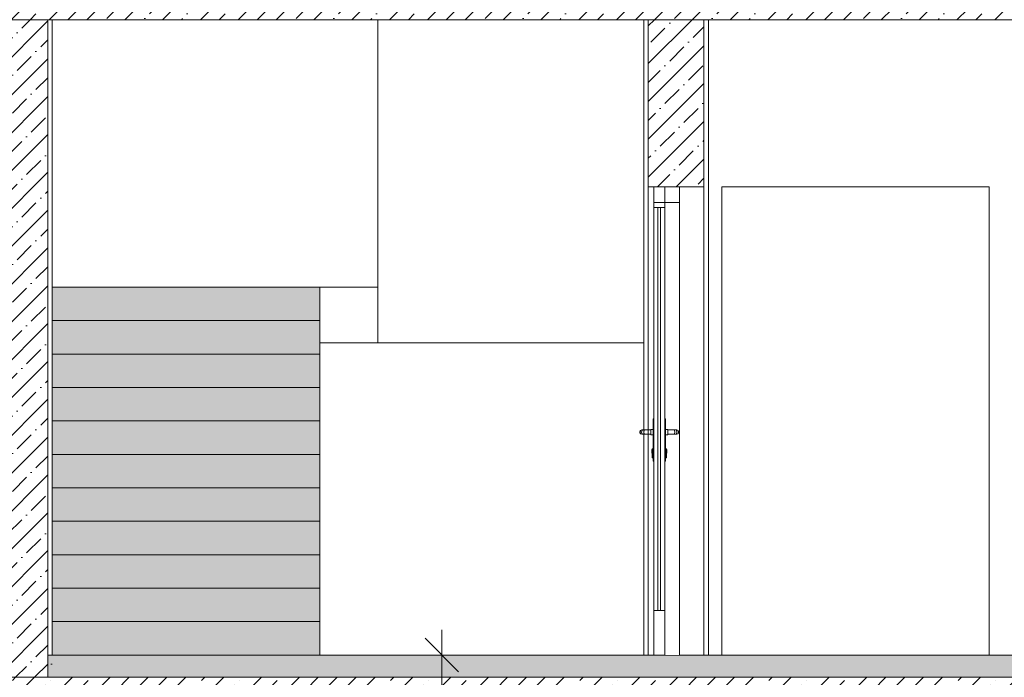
# Model space of a CAD drawing. Header units: millimetres. Extents: x -7244646 to -5701154, y 5723682 to 6071635.
# Tile 47 of 256: x -6383788 to -6379372, y 5746909 to 5749859. Entities that reach past the tile are written whole.
import ezdxf

# ---------------------------------------------------------------- set-up
doc = ezdxf.new("R2010")
doc.units = ezdxf.units.MM
doc.header["$MEASUREMENT"] = 0
doc.set_wipeout_variables(frame=1)
doc.linetypes.add('Wipeout_Contour', pattern=[1000, 0, -1000])
for name, color, linetype, lineweight in [('0_Ном._пера__1', 7, 'Continuous', 0), ('0_Ном._пера__18', 9, 'Continuous', 5), ('0_Ном._пера__21', 7, 'Continuous', 5), ('АР-Стены_внешние_.АР_Ном._пера__120', 7, 'Continuous', 0), ('АР-Стены_внешние_.АР_Ном._пера__19', 255, 'Continuous', 0), ('АР-Стены_внутренние_пилоны.АР_Ном._пера__1', 7, 'Continuous', 0), ('АР-Стены_внутренние_пилоны.АР_Ном._пера__120', 7, 'Continuous', 0), ('АР-Чертеж-Размеры.АР_Ном._пера__1', 7, 'Continuous', 0), ('АР-Чертеж-Размеры.АР_Ном._пера__120', 7, 'Continuous', 0), ('АР-Чертеж-Размеры.АР_Ном._пера__141', 7, 'Continuous', 5)]:
    doc.layers.add(name, color=color, linetype=linetype, lineweight=lineweight)
doc.layers.add('АР-Чертеж-Размеры.АР', color=7, linetype='Continuous')
doc.styles.add('РЎР“Р•РќР•Р\xa0Р\x98Р\xa0_РЎРўР\x98Р›Р¬_2', font='arial.ttf')
doc.dimstyles.new('СГЕНЕРИР_СТИЛЬ__8', dxfattribs={"dimtxt": 350, "dimasz": 142.5, "dimexe": 0.18, "dimexo": 0.0625, "dimgap": 0, "dimtad": 1, "dimlfac": 0.001, "dimzin": 0, "dimdsep": 46, "dimtxsty": 'РЎР“Р•РќР•Р\xa0Р\x98Р\xa0_РЎРўР\x98Р›Р¬_2', "dimblk": 'ARROWHEAD_6', "dimblk1": 'ARROWHEAD_6', "dimblk2": 'ARROWHEAD_6', "dimcen": 0.09, "dimse1": 1, "dimse2": 1, "dimclrd": 7, "dimclre": 7, "dimclrt": 7, "dimadec": 0, "dimazin": 0, "dimtfac": 1, "dimtdec": 4, "dimtmove": 0, "dimatfit": 3, "dimfxl": 1, "dimtolj": 1, "dimtzin": 0, "dimarcsym": 0})
pattern_1 = [(45, (-7387333.12, 5739809.18), (-84.852814, 84.852814), []), (45, (-7387375.54, 5739851.61), (-84.852814, 84.852814), [90, -30, 0, -30])]

# ---------------------------------------------------------------- blocks, each defined once
blk = doc.blocks.new('*D604', base_point=(-7387333.1, 5739809.2))
at = {"layer": 'АР-Чертеж-Размеры.АР_Ном._пера__1', "color": 7, "linetype": 'Continuous', "lineweight": 0, "transparency": 16777216}
for p, q in [((-6381894.9, 5747009.2), (-6381894.9, 5747121.7)), ((-6381754.2, 5747009.2), (-6382035.5, 5747009.2)), ((-6381894.9, 5742359.2), (-6381894.9, 5747009.2)), ((-6381754.2, 5742359.2), (-6382035.5, 5742359.2)), ((-6381894.9, 5742246.7), (-6381894.9, 5742359.2))]:
    blk.add_line(p, q, dxfattribs=at)
at = {"layer": 'АР-Чертеж-Размеры.АР_Ном._пера__141', "color": 7, "linetype": 'Continuous', "lineweight": 5, "transparency": 16777216}
for p, q in [((-6381819.9, 5746934.2), (-6381969.9, 5747084.2)), ((-6381969.9, 5742434.2), (-6381819.9, 5742284.2))]:
    blk.add_line(p, q, dxfattribs=at)
at = {"layer": 'АР-Чертеж-Размеры.АР_Ном._пера__120', "color": 7, "lineweight": 0, "transparency": 16777216, "insert": (-6381964.9, 5744217.1), "char_height": 350, "attachment_point": 7, "rotation": 90, "style": 'РЎР“Р•РќР•Р\xa0Р\x98Р\xa0_РЎРўР\x98Р›Р¬_2'}
blk.add_mtext('\\A1;{\\pql;\\fArial|b0|i0|c204|p0;\\W1.000000;4,65}', dxfattribs=at)
blk = doc.blocks.new('ARROWHEAD_6')
at = {"color": 0, "linetype": 'Continuous', "lineweight": 0}
for p, q in [((-0.5, -0.5), (0.5, 0.5)), ((0, 0), (-1, 0))]:
    blk.add_line(p, q, dxfattribs=at)

msp = doc.modelspace()

# ---------------------------------------------------------------- hatches: boundary and pattern name
at = {"layer": '0_Ном._пера__1', "linetype": 'Continuous', "lineweight": 0}
h = msp.add_hatch(dxfattribs=at)
h.set_pattern_fill('ЖЕЛЕЗОБЕТОН__PROJECT__0003', style=0, pattern_type=2)
h.set_pattern_definition(pattern_1)
h.paths.add_polyline_path([(-6385862.134, 5750059.18), (-6385862.134, 5749859.18), (-6378784.171, 5749859.18), (-6378784.171, 5750059.18)])
h = msp.add_hatch(dxfattribs=at)
h.set_pattern_fill('ЖЕЛЕЗОБЕТОН__PROJECT__0003', style=0, pattern_type=2)
h.set_pattern_definition(pattern_1)
h.paths.add_polyline_path([(-6383662.356, 5749859.18), (-6383912.356, 5749859.18), (-6383912.356, 5746909.18), (-6383662.356, 5746909.18)])
at = {"layer": '0_Ном._пера__1', "linetype": 'Continuous', "lineweight": 5}
h = msp.add_hatch(dxfattribs=at)
h.set_pattern_fill('ШТУКАТУРКА__ГИПС_01_0003', style=0, pattern_type=2)
h.set_pattern_definition([(45, (-7387333.12, 5740159.18), (-111.369318, 111.369318), [0, -105, 0, -157.5]), (110, (-7386983.12, 5740159.18), (148.001588, 53.868173), [0, -77, 0, -133])])
h.paths.add_polyline_path([(-6383662.356, 5749859.18), (-6383662.356, 5746924.18), (-6383642.356, 5746924.18), (-6383642.356, 5749859.18)])
at = {"layer": '0_Ном._пера__18', "linetype": 'Continuous', "lineweight": 5}
msp.add_hatch(color=9, dxfattribs=at).paths.add_polyline_path([(-6383662.356, 5746909.18), (-6379029.103, 5746909.18), (-6379029.103, 5747009.18), (-6383662.356, 5747009.18)])
at = {"layer": 'АР-Стены_внешние_.АР_Ном._пера__19', "linetype": 'Continuous', "lineweight": 0}
for points in [[(-6383642.371, 5748509.18), (-6382442.371, 5748509.18), (-6382442.371, 5748659.18), (-6383642.371, 5748659.18)], [(-6383642.371, 5748359.18), (-6382442.371, 5748359.18), (-6382442.371, 5748509.18), (-6383642.371, 5748509.18)], [(-6383642.371, 5748209.18), (-6382442.371, 5748209.18), (-6382442.371, 5748359.18), (-6383642.371, 5748359.18)], [(-6383642.371, 5748059.18), (-6382442.371, 5748059.18), (-6382442.371, 5748209.18), (-6383642.371, 5748209.18)], [(-6383642.371, 5747909.18), (-6382442.371, 5747909.18), (-6382442.371, 5748059.18), (-6383642.371, 5748059.18)], [(-6383642.371, 5747759.18), (-6382442.371, 5747759.18), (-6382442.371, 5747909.18), (-6383642.371, 5747909.18)], [(-6383642.371, 5747609.18), (-6382442.371, 5747609.18), (-6382442.371, 5747759.18), (-6383642.371, 5747759.18)], [(-6383642.371, 5747459.18), (-6382442.371, 5747459.18), (-6382442.371, 5747609.18), (-6383642.371, 5747609.18)], [(-6383642.371, 5747309.18), (-6382442.371, 5747309.18), (-6382442.371, 5747459.18), (-6383642.371, 5747459.18)], [(-6383642.371, 5747159.18), (-6382442.371, 5747159.18), (-6382442.371, 5747309.18), (-6383642.371, 5747309.18)], [(-6383642.371, 5747009.18), (-6382442.371, 5747009.18), (-6382442.371, 5747159.18), (-6383642.371, 5747159.18)]]:
    msp.add_hatch(color=255, dxfattribs=at).paths.add_polyline_path(points)
at = {"layer": 'АР-Стены_внутренние_пилоны.АР_Ном._пера__1', "linetype": 'Continuous', "lineweight": 0}
h = msp.add_hatch(dxfattribs=at)
h.set_pattern_fill('ЖЕЛЕЗОБЕТОН__PROJECT__0003', style=0, pattern_type=2)
h.set_pattern_definition(pattern_1)
h.paths.add_polyline_path([(-6380968.773, 5749859.18), (-6380718.773, 5749859.18), (-6380718.773, 5749109.18), (-6380968.773, 5749109.18)])
h = msp.add_hatch(dxfattribs=at)
h.set_pattern_fill('ЖЕЛЕЗОБЕТОН__PROJECT__0003', style=0, pattern_type=2)
h.set_pattern_definition(pattern_1)
h.paths.add_polyline_path([(-6385862.134, 5746909.18), (-6378784.171, 5746909.18), (-6378784.171, 5746709.18), (-6385862.134, 5746709.18)])

# ---------------------------------------------------------------- linework, layer by layer
at = {"layer": '0_Ном._пера__1', "color": 7, "linetype": 'Continuous', "lineweight": 0}
for p, q in [((-6383662.356, 5749859.18), (-6383662.356, 5746924.18)), ((-6383642.356, 5749859.18), (-6383642.356, 5747024.18)), ((-6380718.773, 5749109.18), (-6380718.773, 5747009.18)), ((-6380639.336, 5747009.18), (-6380639.336, 5749109.18)), ((-6380639.336, 5749109.18), (-6379439.336, 5749109.18)), ((-6379439.336, 5749109.18), (-6379439.336, 5747009.18)), ((-6383642.356, 5748659.18), (-6382442.373, 5748659.18)), ((-6382442.373, 5748659.18), (-6382182.372, 5748659.18)), ((-6380988.773, 5748409.18), (-6382442.373, 5748409.18)), ((-6380894.171, 5747209.18), (-6380944.171, 5747209.18))]:
    msp.add_line(p, q, dxfattribs=at)
at = {"layer": '0_Ном._пера__1', "color": 7, "linetype": 'Continuous', "lineweight": 0, "flags": 128}
msp.add_lwpolyline([(-6383662.356, 5746909.18), (-6379029.103, 5746909.18), (-6379029.103, 5747009.18), (-6383662.356, 5747009.18)], close=True, dxfattribs=at)
at = {"layer": '0_Ном._пера__21', "color": 7, "linetype": 'Continuous', "lineweight": 5, "flags": 128}
for points in [[(-6385862.134, 5750059.18), (-6385862.134, 5749859.18), (-6378784.171, 5749859.18), (-6378784.171, 5750059.18)], [(-6383662.356, 5749859.18), (-6383912.356, 5749859.18), (-6383912.356, 5746909.18), (-6383662.356, 5746909.18)]]:
    msp.add_lwpolyline(points, close=True, dxfattribs=at)
at = {"layer": 'АР-Стены_внешние_.АР_Ном._пера__120', "color": 7, "linetype": 'Continuous', "lineweight": 0, "flags": 128}
for points in [[(-6383642.371, 5748509.18), (-6382442.371, 5748509.18), (-6382442.371, 5748659.18), (-6383642.371, 5748659.18)], [(-6383642.371, 5748359.18), (-6382442.371, 5748359.18), (-6382442.371, 5748509.18), (-6383642.371, 5748509.18)], [(-6383642.371, 5748209.18), (-6382442.371, 5748209.18), (-6382442.371, 5748359.18), (-6383642.371, 5748359.18)], [(-6383642.371, 5748059.18), (-6382442.371, 5748059.18), (-6382442.371, 5748209.18), (-6383642.371, 5748209.18)], [(-6383642.371, 5747909.18), (-6382442.371, 5747909.18), (-6382442.371, 5748059.18), (-6383642.371, 5748059.18)], [(-6383642.371, 5747759.18), (-6382442.371, 5747759.18), (-6382442.371, 5747909.18), (-6383642.371, 5747909.18)], [(-6383642.371, 5747609.18), (-6382442.371, 5747609.18), (-6382442.371, 5747759.18), (-6383642.371, 5747759.18)], [(-6383642.371, 5747459.18), (-6382442.371, 5747459.18), (-6382442.371, 5747609.18), (-6383642.371, 5747609.18)], [(-6383642.371, 5747309.18), (-6382442.371, 5747309.18), (-6382442.371, 5747459.18), (-6383642.371, 5747459.18)], [(-6383642.371, 5747159.18), (-6382442.371, 5747159.18), (-6382442.371, 5747309.18), (-6383642.371, 5747309.18)], [(-6383642.371, 5747009.18), (-6382442.371, 5747009.18), (-6382442.371, 5747159.18), (-6383642.371, 5747159.18)]]:
    msp.add_lwpolyline(points, close=True, dxfattribs=at)
at = {"layer": 'АР-Стены_внутренние_пилоны.АР_Ном._пера__120', "color": 7, "linetype": 'Continuous', "lineweight": 0}
msp.add_line((-6380698.773, 5749859.18), (-6380698.773, 5747009.18), dxfattribs=at)
at = {"layer": 'АР-Стены_внутренние_пилоны.АР_Ном._пера__120', "color": 7, "linetype": 'Continuous', "lineweight": 5, "flags": 128}
for points in [[(-6380968.773, 5749859.18), (-6380718.773, 5749859.18), (-6380718.773, 5749109.18), (-6380968.773, 5749109.18)], [(-6385862.134, 5746909.18), (-6378784.171, 5746909.18), (-6378784.171, 5746709.18), (-6385862.134, 5746709.18)]]:
    msp.add_lwpolyline(points, close=True, dxfattribs=at)

# ---------------------------------------------------------------- dimensions: what is measured, and where the dimension line sits
at = {"layer": 'АР-Чертеж-Размеры.АР', "color": 7, "linetype": 'Continuous', "lineweight": 0}
dim = msp.add_linear_dim(base=(-6381894.859, 5747009.18), p1=(-6381890.438, 5742359.172), p2=(-6381483.464, 5747009.18), angle=90, dimstyle='СГЕНЕРИР_СТИЛЬ__8', dxfattribs=at)
dim.commit()
dim.dimension.update_dxf_attribs({"geometry": '*D604', "text_midpoint": (-6382139.859, 5744670.169), "dimtype": 160, "text_rotation": 90})

# ---------------------------------------------------------------- wipeouts: each hides what was drawn before it
at = {"color": 254, "linetype": 'Wipeout_Contour', "lineweight": 0, "ltscale": 34355664.23257761}
msp.add_wipeout([(-6382182.372, 5748471.989), (-6382182.372, 5748464.18), (-6380982.372, 5748464.18), (-6380982.372, 5748471.989)], dxfattribs=at)
at = {"color": 254, "linetype": 'Wipeout_Contour', "lineweight": 0, "ltscale": 34352449.65644865}
msp.add_wipeout([(-6380944.171, 5748069.18), (-6380947.171, 5748069.18), (-6380947.171, 5747879.18), (-6380944.171, 5747879.18)], dxfattribs=at)
at = {"color": 254, "linetype": 'Wipeout_Contour', "lineweight": 0, "ltscale": 34352681.53879905}
msp.add_wipeout([(-6380997.171, 5747999.18), (-6380995.648, 5747999.18), (-6381002.309, 5748002.109), (-6381004.242, 5748002.109)], dxfattribs=at)

# ---------------------------------------------------------------- next in the draw order: linework, layer by layer
at = {"layer": '0_Ном._пера__1', "color": 7, "linetype": 'Continuous', "lineweight": 0}
for p, q in [((-6382182.372, 5749859.18), (-6382182.372, 5748409.18)), ((-6380944.171, 5748069.18), (-6380947.171, 5748069.18))]:
    msp.add_line(p, q, dxfattribs=at)

# ---------------------------------------------------------------- next in the draw order: wipeouts: each hides what was drawn before it
at = {"color": 254, "linetype": 'Wipeout_Contour', "lineweight": 0, "ltscale": 231877788.093538}
msp.add_wipeout([(-6380894.171, 5749109.18), (-6380894.171, 5748069.18), (-6380891.171, 5748069.18), (-6380891.171, 5748022.18), (-6380881.171, 5748021.18), (-6380881.171, 5748019.18), (-6380841.171, 5748019.18), (-6380834.1, 5748016.251), (-6380831.171, 5748009.18), (-6380834.1, 5748002.109), (-6380841.171, 5747999.18), (-6380881.171, 5747999.18), (-6380881.171, 5747997.18), (-6380891.171, 5747996.18), (-6380891.171, 5747936.18), (-6380887.171, 5747934.18), (-6380887.171, 5747931.18), (-6380885.171, 5747930.18), (-6380885.171, 5747916.18), (-6380887.171, 5747915.18), (-6380887.171, 5747894.18), (-6380891.171, 5747892.18), (-6380891.171, 5747879.18), (-6380894.171, 5747879.18), (-6380894.171, 5747009.18), (-6380829.171, 5747009.18), (-6380829.171, 5749109.18)], dxfattribs=at)
at = {"color": 254, "linetype": 'Wipeout_Contour', "lineweight": 0, "ltscale": 34352709.34403794}
msp.add_wipeout([(-6381004.242, 5748002.109), (-6381002.309, 5748002.109), (-6381005.068, 5748009.18), (-6381007.171, 5748009.18)], dxfattribs=at)
at = {"color": 254, "linetype": 'Wipeout_Contour', "lineweight": 0, "ltscale": 34352285.43289518}
msp.add_wipeout([(-6380951.171, 5747904.18), (-6380947.171, 5747903.18), (-6380947.171, 5747914.18), (-6380951.171, 5747914.18)], dxfattribs=at)

# ---------------------------------------------------------------- next in the draw order: linework, layer by layer
at = {"layer": '0_Ном._пера__1', "color": 7, "linetype": 'Continuous', "lineweight": 0}
for p, q in [((-6380829.171, 5749109.18), (-6380944.171, 5749109.18)), ((-6380894.171, 5749109.18), (-6380894.171, 5749016.18)), ((-6380829.171, 5749039.18), (-6380829.171, 5749109.18)), ((-6380894.171, 5749016.18), (-6380944.171, 5749016.18))]:
    msp.add_line(p, q, dxfattribs=at)
at = {"layer": '0_Ном._пера__1', "color": 7, "linetype": 'Continuous', "lineweight": 0, "flags": 128}
msp.add_lwpolyline([(-6380829.171, 5749039.18), (-6380944.171, 5749039.18)], dxfattribs=at)

# ---------------------------------------------------------------- next in the draw order: wipeouts: each hides what was drawn before it
at = {"color": 254, "linetype": 'Wipeout_Contour', "lineweight": 0, "ltscale": 34352292.14128112}
msp.add_wipeout([(-6380894.171, 5748069.18), (-6380894.171, 5747879.18), (-6380891.171, 5747879.18), (-6380891.171, 5748069.18)], dxfattribs=at)
at = {"color": 254, "linetype": 'Wipeout_Contour', "lineweight": 0, "ltscale": 34352728.27450701}
msp.add_wipeout([(-6381007.171, 5748009.18), (-6381005.068, 5748009.18), (-6381002.309, 5748016.251), (-6381004.242, 5748016.251)], dxfattribs=at)
at = {"color": 254, "linetype": 'Wipeout_Contour', "lineweight": 0, "ltscale": 34352201.95842545}
msp.add_wipeout([(-6380841.171, 5747999.18), (-6380834.1, 5748002.109), (-6380836.033, 5748002.109), (-6380842.693, 5747999.18)], dxfattribs=at)
at = {"color": 254, "linetype": 'Wipeout_Contour', "lineweight": 0, "ltscale": 34352351.8431875}
msp.add_wipeout([(-6380951.171, 5747934.18), (-6380951.171, 5747931.501), (-6380947.171, 5747933.233), (-6380947.171, 5747936.18)], dxfattribs=at)
at = {"color": 254, "linetype": 'Wipeout_Contour', "lineweight": 0, "ltscale": 34352261.08205821}
msp.add_wipeout([(-6380951.171, 5747896.86), (-6380947.171, 5747895.128), (-6380947.171, 5747903.18), (-6380951.171, 5747904.18)], dxfattribs=at)

# ---------------------------------------------------------------- next in the draw order: linework, layer by layer
at = {"layer": '0_Ном._пера__1', "color": 7, "linetype": 'Continuous', "lineweight": 0}
msp.add_line((-6380894.171, 5748069.18), (-6380891.171, 5748069.18), dxfattribs=at)

# ---------------------------------------------------------------- next in the draw order: wipeouts: each hides what was drawn before it
at = {"color": 254, "linetype": 'Wipeout_Contour', "lineweight": 0, "ltscale": 34352727.24101017}
msp.add_wipeout([(-6381004.242, 5748016.251), (-6381002.309, 5748016.251), (-6380995.648, 5748019.18), (-6380997.171, 5748019.18)], dxfattribs=at)
at = {"color": 254, "linetype": 'Wipeout_Contour', "lineweight": 0, "ltscale": 34352200.9252613}
msp.add_wipeout([(-6380834.1, 5748002.109), (-6380831.171, 5748009.18), (-6380833.274, 5748009.18), (-6380836.033, 5748002.109)], dxfattribs=at)
at = {"color": 254, "linetype": 'Wipeout_Contour', "lineweight": 0, "ltscale": 34352337.77227303}
msp.add_wipeout([(-6380951.171, 5747924.18), (-6380947.171, 5747925.18), (-6380947.171, 5747933.233), (-6380951.171, 5747931.501)], dxfattribs=at)
at = {"color": 254, "linetype": 'Wipeout_Contour', "lineweight": 0, "ltscale": 34352247.01118577}
msp.add_wipeout([(-6380951.171, 5747896.86), (-6380951.171, 5747894.18), (-6380947.171, 5747892.18), (-6380947.171, 5747895.128)], dxfattribs=at)
at = {"color": 254, "linetype": 'Wipeout_Contour', "lineweight": 0, "ltscale": 34352107.11293137}
msp.add_wipeout([(-6380887.171, 5747904.18), (-6380887.171, 5747914.18), (-6380891.171, 5747914.18), (-6380891.171, 5747903.18)], dxfattribs=at)

# ---------------------------------------------------------------- next in the draw order: linework, layer by layer
at = {"layer": '0_Ном._пера__1', "color": 7, "linetype": 'Continuous', "lineweight": 0}
msp.add_line((-6380944.171, 5747879.18), (-6380947.171, 5747879.18), dxfattribs=at)

# ---------------------------------------------------------------- next in the draw order: wipeouts: each hides what was drawn before it
at = {"color": 254, "linetype": 'Wipeout_Contour', "lineweight": 0, "ltscale": 34352671.43813612}
msp.add_wipeout([(-6380995.648, 5747999.18), (-6380991.313, 5747999.18), (-6380996.411, 5748002.109), (-6381002.309, 5748002.109)], dxfattribs=at)
at = {"color": 254, "linetype": 'Wipeout_Contour', "lineweight": 0, "ltscale": 34352219.85600601}
msp.add_wipeout([(-6380831.171, 5748009.18), (-6380834.1, 5748016.251), (-6380836.033, 5748016.251), (-6380833.274, 5748009.18)], dxfattribs=at)
at = {"color": 254, "linetype": 'Wipeout_Contour', "lineweight": 0, "ltscale": 34352313.42139392}
msp.add_wipeout([(-6380951.171, 5747914.18), (-6380947.171, 5747914.18), (-6380947.171, 5747925.18), (-6380951.171, 5747924.18)], dxfattribs=at)
at = {"color": 254, "linetype": 'Wipeout_Contour', "lineweight": 0, "ltscale": 34352173.52356736}
msp.add_wipeout([(-6380891.171, 5747936.18), (-6380891.171, 5747933.233), (-6380887.171, 5747931.501), (-6380887.171, 5747934.18)], dxfattribs=at)
at = {"color": 254, "linetype": 'Wipeout_Contour', "lineweight": 0, "ltscale": 34352082.76196839}
msp.add_wipeout([(-6380887.171, 5747896.86), (-6380887.171, 5747904.18), (-6380891.171, 5747903.18), (-6380891.171, 5747895.128)], dxfattribs=at)

# ---------------------------------------------------------------- next in the draw order: wipeouts: each hides what was drawn before it
at = {"color": 254, "linetype": 'Wipeout_Contour', "lineweight": 0, "ltscale": 34352697.12957135}
msp.add_wipeout([(-6381002.309, 5748002.109), (-6380996.411, 5748002.109), (-6380998.523, 5748009.18), (-6381005.068, 5748009.18)], dxfattribs=at)
at = {"color": 254, "linetype": 'Wipeout_Contour', "lineweight": 0, "ltscale": 34352247.66127014}
msp.add_wipeout([(-6380834.1, 5748016.251), (-6380841.171, 5748019.18), (-6380842.693, 5748019.18), (-6380836.033, 5748016.251)], dxfattribs=at)
at = {"color": 254, "linetype": 'Wipeout_Contour', "lineweight": 0, "ltscale": 34352325.4223661}
msp.add_wipeout([(-6380953.171, 5747923.18), (-6380953.171, 5747918.231), (-6380951.171, 5747917.523), (-6380951.171, 5747923.18)], dxfattribs=at)
at = {"color": 254, "linetype": 'Wipeout_Contour', "lineweight": 0, "ltscale": 34352159.45258006}
msp.add_wipeout([(-6380887.171, 5747924.18), (-6380887.171, 5747931.501), (-6380891.171, 5747933.233), (-6380891.171, 5747925.18)], dxfattribs=at)
at = {"color": 254, "linetype": 'Wipeout_Contour', "lineweight": 0, "ltscale": 34352068.69102309}
msp.add_wipeout([(-6380887.171, 5747896.86), (-6380891.171, 5747895.128), (-6380891.171, 5747892.18), (-6380887.171, 5747894.18)], dxfattribs=at)

# ---------------------------------------------------------------- next in the draw order: linework, layer by layer
at = {"layer": '0_Ном._пера__1', "color": 7, "linetype": 'Continuous', "lineweight": 0}
msp.add_line((-6380894.171, 5747879.18), (-6380891.171, 5747879.18), dxfattribs=at)

# ---------------------------------------------------------------- next in the draw order: wipeouts: each hides what was drawn before it
at = {"color": 254, "linetype": 'Wipeout_Contour', "lineweight": 0, "ltscale": 34352716.06004684}
msp.add_wipeout([(-6381005.068, 5748009.18), (-6380998.523, 5748009.18), (-6380996.411, 5748016.251), (-6381002.309, 5748016.251)], dxfattribs=at)
at = {"color": 254, "linetype": 'Wipeout_Contour', "lineweight": 0, "ltscale": 34352212.05897743}
msp.add_wipeout([(-6380842.693, 5747999.18), (-6380836.033, 5748002.109), (-6380841.931, 5748002.109), (-6380847.029, 5747999.18)], dxfattribs=at)
at = {"color": 254, "linetype": 'Wipeout_Contour', "lineweight": 0, "ltscale": 34352315.36361639}
msp.add_wipeout([(-6380953.171, 5747916.18), (-6380951.171, 5747915.18), (-6380951.171, 5747917.523), (-6380953.171, 5747918.231)], dxfattribs=at)
at = {"color": 254, "linetype": 'Wipeout_Contour', "lineweight": 0, "ltscale": 34352135.10157494}
msp.add_wipeout([(-6380887.171, 5747914.18), (-6380887.171, 5747924.18), (-6380891.171, 5747925.18), (-6380891.171, 5747914.18)], dxfattribs=at)

# ---------------------------------------------------------------- next in the draw order: linework, layer by layer
at = {"layer": '0_Ном._пера__1', "color": 7, "linetype": 'Continuous', "lineweight": 0}
for p, q in [((-6380951.171, 5747896.86), (-6380951.171, 5747894.18)), ((-6380951.171, 5747894.18), (-6380947.171, 5747892.18))]:
    msp.add_line(p, q, dxfattribs=at)

# ---------------------------------------------------------------- next in the draw order: wipeouts: each hides what was drawn before it
at = {"color": 254, "linetype": 'Wipeout_Contour', "lineweight": 0, "ltscale": 34352717.14036039}
msp.add_wipeout([(-6381002.309, 5748016.251), (-6380996.411, 5748016.251), (-6380991.313, 5748019.18), (-6380995.648, 5748019.18)], dxfattribs=at)
at = {"color": 254, "linetype": 'Wipeout_Contour', "lineweight": 0, "ltscale": 34352213.13958717}
msp.add_wipeout([(-6380836.033, 5748002.109), (-6380833.274, 5748009.18), (-6380839.819, 5748009.18), (-6380841.931, 5748002.109)], dxfattribs=at)
at = {"color": 254, "linetype": 'Wipeout_Contour', "lineweight": 0, "ltscale": 34352349.51159745}
msp.add_wipeout([(-6380953.171, 5747928.13), (-6380951.171, 5747928.837), (-6380951.171, 5747931.18), (-6380953.171, 5747930.18)], dxfattribs=at)
at = {"color": 254, "linetype": 'Wipeout_Contour', "lineweight": 0, "ltscale": 34352129.27058317}
msp.add_wipeout([(-6380887.171, 5747923.18), (-6380887.171, 5747917.523), (-6380885.171, 5747918.231), (-6380885.171, 5747923.18)], dxfattribs=at)

# ---------------------------------------------------------------- next in the draw order: wipeouts: each hides what was drawn before it
at = {"color": 254, "linetype": 'Wipeout_Contour', "lineweight": 0, "ltscale": 34352652.49917847}
msp.add_wipeout([(-6380991.313, 5747999.18), (-6380984.825, 5747999.18), (-6380987.584, 5748002.109), (-6380996.411, 5748002.109)], dxfattribs=at)
at = {"color": 254, "linetype": 'Wipeout_Contour', "lineweight": 0, "ltscale": 34352232.07032546}
msp.add_wipeout([(-6380833.274, 5748009.18), (-6380836.033, 5748016.251), (-6380841.931, 5748016.251), (-6380839.819, 5748009.18)], dxfattribs=at)
at = {"color": 254, "linetype": 'Wipeout_Contour', "lineweight": 0, "ltscale": 34352339.45284089}
msp.add_wipeout([(-6380953.171, 5747928.13), (-6380953.171, 5747923.18), (-6380951.171, 5747923.18), (-6380951.171, 5747928.837)], dxfattribs=at)
at = {"color": 254, "linetype": 'Wipeout_Contour', "lineweight": 0, "ltscale": 34352119.21177612}
msp.add_wipeout([(-6380885.171, 5747916.18), (-6380885.171, 5747918.231), (-6380887.171, 5747917.523), (-6380887.171, 5747915.18)], dxfattribs=at)

# ---------------------------------------------------------------- next in the draw order: linework, layer by layer
at = {"layer": '0_Ном._пера__1', "color": 7, "linetype": 'Continuous', "lineweight": 0}
for p, q in [((-6380953.171, 5747930.18), (-6380951.171, 5747931.18)), ((-6380953.171, 5747930.18), (-6380953.171, 5747928.13)), ((-6380953.171, 5747928.13), (-6380953.171, 5747923.18)), ((-6380953.171, 5747923.18), (-6380953.171, 5747918.231)), ((-6380953.171, 5747918.231), (-6380953.171, 5747916.18)), ((-6380953.171, 5747916.18), (-6380951.171, 5747915.18)), ((-6380951.171, 5747934.18), (-6380947.171, 5747936.18)), ((-6380951.171, 5747934.18), (-6380951.171, 5747931.501)), ((-6380951.171, 5747931.501), (-6380951.171, 5747924.18)), ((-6380951.171, 5747924.18), (-6380951.171, 5747914.18)), ((-6380951.171, 5747914.18), (-6380951.171, 5747904.18)), ((-6380951.171, 5747904.18), (-6380951.171, 5747896.86)), ((-6380887.171, 5747894.18), (-6380891.171, 5747892.18)), ((-6380887.171, 5747896.86), (-6380887.171, 5747894.18))]:
    msp.add_line(p, q, dxfattribs=at)

# ---------------------------------------------------------------- next in the draw order: wipeouts: each hides what was drawn before it
at = {"color": 254, "linetype": 'Wipeout_Contour', "lineweight": 0, "ltscale": 34352674.05661745}
msp.add_wipeout([(-6380996.411, 5748002.109), (-6380987.584, 5748002.109), (-6380988.726, 5748009.18), (-6380998.523, 5748009.18)], dxfattribs=at)
at = {"color": 254, "linetype": 'Wipeout_Contour', "lineweight": 0, "ltscale": 34352257.76180899}
msp.add_wipeout([(-6380836.033, 5748016.251), (-6380842.693, 5748019.18), (-6380847.029, 5748019.18), (-6380841.931, 5748016.251)], dxfattribs=at)
at = {"color": 254, "linetype": 'Wipeout_Contour', "lineweight": 0, "ltscale": 34352153.35995183}
msp.add_wipeout([(-6380885.171, 5747928.13), (-6380885.171, 5747930.18), (-6380887.171, 5747931.18), (-6380887.171, 5747928.837)], dxfattribs=at)

# ---------------------------------------------------------------- next in the draw order: wipeouts: each hides what was drawn before it
at = {"color": 254, "linetype": 'Wipeout_Contour', "lineweight": 0, "ltscale": 34352692.98710502}
msp.add_wipeout([(-6380998.523, 5748009.18), (-6380988.726, 5748009.18), (-6380987.584, 5748016.251), (-6380996.411, 5748016.251)], dxfattribs=at)
at = {"color": 254, "linetype": 'Wipeout_Contour', "lineweight": 0, "ltscale": 34352230.99773915}
msp.add_wipeout([(-6380847.029, 5747999.18), (-6380841.931, 5748002.109), (-6380850.758, 5748002.109), (-6380853.517, 5747999.18)], dxfattribs=at)
at = {"color": 254, "linetype": 'Wipeout_Contour', "lineweight": 0, "ltscale": 34352143.30113792}
msp.add_wipeout([(-6380887.171, 5747923.18), (-6380885.171, 5747923.18), (-6380885.171, 5747928.13), (-6380887.171, 5747928.837)], dxfattribs=at)

# ---------------------------------------------------------------- next in the draw order: linework, layer by layer
at = {"layer": '0_Ном._пера__1', "color": 7, "linetype": 'Continuous', "lineweight": 0}
for p, q in [((-6380887.171, 5747934.18), (-6380891.171, 5747936.18)), ((-6380887.171, 5747934.18), (-6380887.171, 5747931.501)), ((-6380887.171, 5747931.501), (-6380887.171, 5747924.18)), ((-6380885.171, 5747930.18), (-6380887.171, 5747931.18)), ((-6380887.171, 5747924.18), (-6380887.171, 5747914.18)), ((-6380885.171, 5747916.18), (-6380887.171, 5747915.18)), ((-6380887.171, 5747914.18), (-6380887.171, 5747904.18)), ((-6380887.171, 5747904.18), (-6380887.171, 5747896.86)), ((-6380885.171, 5747930.18), (-6380885.171, 5747928.13)), ((-6380885.171, 5747928.13), (-6380885.171, 5747923.18)), ((-6380885.171, 5747923.18), (-6380885.171, 5747918.231)), ((-6380885.171, 5747918.231), (-6380885.171, 5747916.18))]:
    msp.add_line(p, q, dxfattribs=at)

# ---------------------------------------------------------------- next in the draw order: wipeouts: each hides what was drawn before it
at = {"color": 254, "linetype": 'Wipeout_Contour', "lineweight": 0, "ltscale": 34352698.20142728}
msp.add_wipeout([(-6380996.411, 5748016.251), (-6380987.584, 5748016.251), (-6380984.825, 5748019.18), (-6380991.313, 5748019.18)], dxfattribs=at)
at = {"color": 254, "linetype": 'Wipeout_Contour', "lineweight": 0, "ltscale": 34352236.21229267}
msp.add_wipeout([(-6380841.931, 5748002.109), (-6380839.819, 5748009.18), (-6380849.615, 5748009.18), (-6380850.758, 5748002.109)], dxfattribs=at)

# ---------------------------------------------------------------- next in the draw order: wipeouts: each hides what was drawn before it
at = {"color": 254, "linetype": 'Wipeout_Contour', "lineweight": 0, "ltscale": 34352628.21088766}
msp.add_wipeout([(-6380984.825, 5747999.18), (-6380977.171, 5747999.18), (-6380977.867, 5748002.109), (-6380987.584, 5748002.109)], dxfattribs=at)
at = {"color": 254, "linetype": 'Wipeout_Contour', "lineweight": 0, "ltscale": 34352255.14301889}
msp.add_wipeout([(-6380839.819, 5748009.18), (-6380841.931, 5748016.251), (-6380850.758, 5748016.251), (-6380849.615, 5748009.18)], dxfattribs=at)

# ---------------------------------------------------------------- next in the draw order: wipeouts: each hides what was drawn before it
at = {"color": 254, "linetype": 'Wipeout_Contour', "lineweight": 0, "ltscale": 34352645.138873}
msp.add_wipeout([(-6380987.584, 5748002.109), (-6380977.867, 5748002.109), (-6380978.156, 5748009.18), (-6380988.726, 5748009.18)], dxfattribs=at)
at = {"color": 254, "linetype": 'Wipeout_Contour', "lineweight": 0, "ltscale": 34352276.70054615}
msp.add_wipeout([(-6380841.931, 5748016.251), (-6380847.029, 5748019.18), (-6380853.517, 5748019.18), (-6380850.758, 5748016.251)], dxfattribs=at)

# ---------------------------------------------------------------- next in the draw order: wipeouts: each hides what was drawn before it
at = {"color": 254, "linetype": 'Wipeout_Contour', "lineweight": 0, "ltscale": 34352664.06937575}
msp.add_wipeout([(-6380988.726, 5748009.18), (-6380978.156, 5748009.18), (-6380977.867, 5748016.251), (-6380987.584, 5748016.251)], dxfattribs=at)
at = {"color": 254, "linetype": 'Wipeout_Contour', "lineweight": 0, "ltscale": 34352255.28582399}
msp.add_wipeout([(-6380860.474, 5748002.109), (-6380861.171, 5747999.18), (-6380853.517, 5747999.18), (-6380850.758, 5748002.109)], dxfattribs=at)

# ---------------------------------------------------------------- next in the draw order: wipeouts: each hides what was drawn before it
at = {"color": 254, "linetype": 'Wipeout_Contour', "lineweight": 0, "ltscale": 34352673.91316807}
msp.add_wipeout([(-6380987.584, 5748016.251), (-6380977.867, 5748016.251), (-6380977.171, 5748019.18), (-6380984.825, 5748019.18)], dxfattribs=at)
at = {"color": 254, "linetype": 'Wipeout_Contour', "lineweight": 0, "ltscale": 34352265.12974547}
msp.add_wipeout([(-6380860.474, 5748002.109), (-6380850.758, 5748002.109), (-6380849.615, 5748009.18), (-6380860.186, 5748009.18)], dxfattribs=at)

# ---------------------------------------------------------------- next in the draw order: linework, layer by layer
at = {"layer": '0_Ном._пера__1', "color": 7, "linetype": 'Continuous', "lineweight": 0}
for p, q in [((-6381007.171, 5748009.18), (-6381004.242, 5748016.251)), ((-6381004.242, 5748002.109), (-6381007.171, 5748009.18)), ((-6381005.068, 5748009.18), (-6381002.309, 5748016.251)), ((-6381002.309, 5748002.109), (-6381005.068, 5748009.18))]:
    msp.add_line(p, q, dxfattribs=at)

# ---------------------------------------------------------------- next in the draw order: wipeouts: each hides what was drawn before it
at = {"color": 254, "linetype": 'Wipeout_Contour', "lineweight": 0, "ltscale": 34352584.94559041}
msp.add_wipeout([(-6380977.171, 5747999.18), (-6380957.171, 5747999.18), (-6380957.171, 5748002.109), (-6380977.867, 5748002.109)], dxfattribs=at)
at = {"color": 254, "linetype": 'Wipeout_Contour', "lineweight": 0, "ltscale": 34352284.06047199}
msp.add_wipeout([(-6380850.758, 5748016.251), (-6380860.474, 5748016.251), (-6380860.186, 5748009.18), (-6380849.615, 5748009.18)], dxfattribs=at)

# ---------------------------------------------------------------- next in the draw order: wipeouts: each hides what was drawn before it
at = {"color": 254, "linetype": 'Wipeout_Contour', "lineweight": 0, "ltscale": 34352599.04848924}
msp.add_wipeout([(-6380977.867, 5748002.109), (-6380957.171, 5748002.109), (-6380957.171, 5748009.18), (-6380978.156, 5748009.18)], dxfattribs=at)
at = {"color": 254, "linetype": 'Wipeout_Contour', "lineweight": 0, "ltscale": 34352300.9885994}
msp.add_wipeout([(-6380861.171, 5748019.18), (-6380860.474, 5748016.251), (-6380850.758, 5748016.251), (-6380853.517, 5748019.18)], dxfattribs=at)

# ---------------------------------------------------------------- next in the draw order: linework, layer by layer
at = {"layer": '0_Ном._пера__1', "color": 7, "linetype": 'Continuous', "lineweight": 0}
for p, q in [((-6380829.171, 5747009.18), (-6380829.171, 5749109.18)), ((-6380833.274, 5748009.18), (-6380836.033, 5748016.251)), ((-6380836.033, 5748002.109), (-6380833.274, 5748009.18)), ((-6380831.171, 5748009.18), (-6380834.1, 5748016.251)), ((-6380834.1, 5748002.109), (-6380831.171, 5748009.18))]:
    msp.add_line(p, q, dxfattribs=at)

# ---------------------------------------------------------------- next in the draw order: wipeouts: each hides what was drawn before it
at = {"color": 254, "linetype": 'Wipeout_Contour', "lineweight": 0, "ltscale": 34352617.97901694}
msp.add_wipeout([(-6380978.156, 5748009.18), (-6380957.171, 5748009.18), (-6380957.171, 5748016.251), (-6380977.867, 5748016.251)], dxfattribs=at)
at = {"color": 254, "linetype": 'Wipeout_Contour', "lineweight": 0, "ltscale": 34352298.55078167}
msp.add_wipeout([(-6380861.171, 5747999.18), (-6380860.474, 5748002.109), (-6380881.171, 5748002.109), (-6380881.171, 5747999.18)], dxfattribs=at)

# ---------------------------------------------------------------- next in the draw order: wipeouts: each hides what was drawn before it
at = {"color": 254, "linetype": 'Wipeout_Contour', "lineweight": 0, "ltscale": 34352630.64792792}
msp.add_wipeout([(-6380977.867, 5748016.251), (-6380957.171, 5748016.251), (-6380957.171, 5748019.18), (-6380977.171, 5748019.18)], dxfattribs=at)
at = {"color": 254, "linetype": 'Wipeout_Contour', "lineweight": 0, "ltscale": 34352311.21979745}
msp.add_wipeout([(-6380860.474, 5748002.109), (-6380860.186, 5748009.18), (-6380881.171, 5748009.18), (-6380881.171, 5748002.109)], dxfattribs=at)

# ---------------------------------------------------------------- next in the draw order: linework, layer by layer
at = {"layer": '0_Ном._пера__1', "color": 7, "linetype": 'Continuous', "lineweight": 0}
for p, q in [((-6381004.242, 5748016.251), (-6380997.171, 5748019.18)), ((-6380997.171, 5747999.18), (-6381004.242, 5748002.109)), ((-6380998.523, 5748009.18), (-6380996.411, 5748016.251)), ((-6380996.411, 5748002.109), (-6380998.523, 5748009.18)), ((-6380997.171, 5748019.18), (-6380995.648, 5748019.18)), ((-6380997.171, 5747999.18), (-6380995.648, 5747999.18)), ((-6380995.648, 5748019.18), (-6380991.313, 5748019.18)), ((-6380995.648, 5747999.18), (-6380991.313, 5747999.18)), ((-6380991.313, 5748019.18), (-6380984.825, 5748019.18)), ((-6380991.313, 5747999.18), (-6380984.825, 5747999.18)), ((-6380988.726, 5748009.18), (-6380987.584, 5748016.251)), ((-6380987.584, 5748002.109), (-6380988.726, 5748009.18))]:
    msp.add_line(p, q, dxfattribs=at)
at = {"layer": 'АР-Стены_внутренние_пилоны.АР_Ном._пера__120', "color": 7, "linetype": 'Continuous', "lineweight": 0}
msp.add_line((-6380988.773, 5749859.18), (-6380988.773, 5747009.18), dxfattribs=at)

# ---------------------------------------------------------------- next in the draw order: wipeouts: each hides what was drawn before it
at = {"color": 254, "linetype": 'Wipeout_Contour', "lineweight": 0, "ltscale": 34352554.35980254}
msp.add_wipeout([(-6380957.171, 5748003.18), (-6380947.171, 5748002.68), (-6380947.171, 5748009.18), (-6380957.171, 5748009.18)], dxfattribs=at)
at = {"color": 254, "linetype": 'Wipeout_Contour', "lineweight": 0, "ltscale": 34352330.15048353}
msp.add_wipeout([(-6380860.186, 5748009.18), (-6380860.474, 5748016.251), (-6380881.171, 5748016.251), (-6380881.171, 5748009.18)], dxfattribs=at)

# ---------------------------------------------------------------- next in the draw order: wipeouts: each hides what was drawn before it
at = {"color": 254, "linetype": 'Wipeout_Contour', "lineweight": 0, "ltscale": 34352539.86422821}
msp.add_wipeout([(-6380957.171, 5748003.18), (-6380957.171, 5747998.788), (-6380947.171, 5747997.922), (-6380947.171, 5748002.68)], dxfattribs=at)
at = {"color": 254, "linetype": 'Wipeout_Contour', "lineweight": 0, "ltscale": 34352344.25349997}
msp.add_wipeout([(-6380860.474, 5748016.251), (-6380861.171, 5748019.18), (-6380881.171, 5748019.18), (-6380881.171, 5748016.251)], dxfattribs=at)

# ---------------------------------------------------------------- next in the draw order: linework, layer by layer
at = {"layer": '0_Ном._пера__1', "color": 7, "linetype": 'Continuous', "lineweight": 0}
for p, q in [((-6380847.029, 5748019.18), (-6380853.517, 5748019.18)), ((-6380847.029, 5747999.18), (-6380853.517, 5747999.18)), ((-6380849.615, 5748009.18), (-6380850.758, 5748016.251)), ((-6380850.758, 5748002.109), (-6380849.615, 5748009.18)), ((-6380842.693, 5748019.18), (-6380847.029, 5748019.18)), ((-6380842.693, 5747999.18), (-6380847.029, 5747999.18)), ((-6380841.171, 5748019.18), (-6380842.693, 5748019.18)), ((-6380841.171, 5747999.18), (-6380842.693, 5747999.18)), ((-6380839.819, 5748009.18), (-6380841.931, 5748016.251)), ((-6380841.931, 5748002.109), (-6380839.819, 5748009.18)), ((-6380834.1, 5748016.251), (-6380841.171, 5748019.18)), ((-6380841.171, 5747999.18), (-6380834.1, 5748002.109))]:
    msp.add_line(p, q, dxfattribs=at)

# ---------------------------------------------------------------- next in the draw order: wipeouts: each hides what was drawn before it
at = {"color": 254, "linetype": 'Wipeout_Contour', "lineweight": 0, "ltscale": 34352531.48583125}
msp.add_wipeout([(-6380957.171, 5747997.18), (-6380947.171, 5747996.18), (-6380947.171, 5747997.922), (-6380957.171, 5747998.788)], dxfattribs=at)
at = {"color": 254, "linetype": 'Wipeout_Contour', "lineweight": 0, "ltscale": 34352358.20932704}
msp.add_wipeout([(-6380881.171, 5748003.18), (-6380881.171, 5748009.18), (-6380891.171, 5748009.18), (-6380891.171, 5748002.68)], dxfattribs=at)

# ---------------------------------------------------------------- next in the draw order: wipeouts: each hides what was drawn before it
at = {"color": 254, "linetype": 'Wipeout_Contour', "lineweight": 0, "ltscale": 34352593.86323756}
msp.add_wipeout([(-6380957.171, 5748019.573), (-6380947.171, 5748020.439), (-6380947.171, 5748022.18), (-6380957.171, 5748021.18)], dxfattribs=at)
at = {"color": 254, "linetype": 'Wipeout_Contour', "lineweight": 0, "ltscale": 34352343.71367043}
msp.add_wipeout([(-6380891.171, 5748002.68), (-6380891.171, 5747997.922), (-6380881.171, 5747998.788), (-6380881.171, 5748003.18)], dxfattribs=at)

# ---------------------------------------------------------------- next in the draw order: wipeouts: each hides what was drawn before it
at = {"color": 254, "linetype": 'Wipeout_Contour', "lineweight": 0, "ltscale": 34352585.48482612}
msp.add_wipeout([(-6380947.171, 5748020.439), (-6380957.171, 5748019.573), (-6380957.171, 5748015.18), (-6380947.171, 5748015.68)], dxfattribs=at)
at = {"color": 254, "linetype": 'Wipeout_Contour', "lineweight": 0, "ltscale": 34352335.3352259}
msp.add_wipeout([(-6380881.171, 5747997.18), (-6380881.171, 5747998.788), (-6380891.171, 5747997.922), (-6380891.171, 5747996.18)], dxfattribs=at)

# ---------------------------------------------------------------- next in the draw order: wipeouts: each hides what was drawn before it
at = {"color": 254, "linetype": 'Wipeout_Contour', "lineweight": 0, "ltscale": 34352570.98923706}
msp.add_wipeout([(-6380957.171, 5748009.18), (-6380947.171, 5748009.18), (-6380947.171, 5748015.68), (-6380957.171, 5748015.18)], dxfattribs=at)
at = {"color": 254, "linetype": 'Wipeout_Contour', "lineweight": 0, "ltscale": 34352397.71298629}
msp.add_wipeout([(-6380881.171, 5748019.573), (-6380881.171, 5748021.18), (-6380891.171, 5748022.18), (-6380891.171, 5748020.439)], dxfattribs=at)

# ---------------------------------------------------------------- next in the draw order: linework, layer by layer
at = {"layer": '0_Ном._пера__1', "color": 7, "linetype": 'Continuous', "lineweight": 0}
for p, q in [((-6380944.171, 5749109.18), (-6380944.171, 5747009.18)), ((-6380925.171, 5749016.18), (-6380925.171, 5747209.18)), ((-6380947.171, 5748069.18), (-6380947.171, 5747879.18)), ((-6380984.825, 5748019.18), (-6380977.171, 5748019.18)), ((-6380984.825, 5747999.18), (-6380977.171, 5747999.18)), ((-6380977.171, 5748019.18), (-6380957.171, 5748019.18)), ((-6380977.171, 5747999.18), (-6380957.171, 5747999.18)), ((-6380957.171, 5748021.18), (-6380947.171, 5748022.18)), ((-6380957.171, 5748021.18), (-6380957.171, 5748019.573)), ((-6380957.171, 5748019.573), (-6380957.171, 5748019.18)), ((-6380957.171, 5748016.251), (-6380957.171, 5748019.18)), ((-6380957.171, 5748009.18), (-6380957.171, 5748016.251)), ((-6380957.171, 5748002.109), (-6380957.171, 5748009.18)), ((-6380957.171, 5747999.18), (-6380957.171, 5748002.109)), ((-6380957.171, 5747999.18), (-6380957.171, 5747998.788)), ((-6380957.171, 5747998.788), (-6380957.171, 5747997.18)), ((-6380957.171, 5747997.18), (-6380947.171, 5747996.18))]:
    msp.add_line(p, q, dxfattribs=at)
at = {"layer": 'АР-Стены_внутренние_пилоны.АР_Ном._пера__120', "color": 7, "linetype": 'Continuous', "lineweight": 0}
msp.add_line((-6380968.773, 5749844.18), (-6380968.773, 5747009.18), dxfattribs=at)

# ---------------------------------------------------------------- next in the draw order: wipeouts: each hides what was drawn before it
at = {"color": 254, "linetype": 'Wipeout_Contour', "lineweight": 0, "ltscale": 34352389.33452728}
msp.add_wipeout([(-6380891.171, 5748020.439), (-6380891.171, 5748015.68), (-6380881.171, 5748015.18), (-6380881.171, 5748019.573)], dxfattribs=at)

# ---------------------------------------------------------------- next in the draw order: wipeouts: each hides what was drawn before it
at = {"color": 254, "linetype": 'Wipeout_Contour', "lineweight": 0, "ltscale": 34352374.83885594}
msp.add_wipeout([(-6380881.171, 5748009.18), (-6380881.171, 5748015.18), (-6380891.171, 5748015.68), (-6380891.171, 5748009.18)], dxfattribs=at)

# ---------------------------------------------------------------- next in the draw order: linework, layer by layer
at = {"layer": '0_Ном._пера__1', "color": 7, "linetype": 'Continuous', "lineweight": 0}
for p, q in [((-6380913.171, 5747209.18), (-6380913.171, 5749016.18)), ((-6380894.171, 5749016.18), (-6380894.171, 5747009.18)), ((-6380891.171, 5748069.18), (-6380891.171, 5747879.18)), ((-6380881.171, 5748021.18), (-6380891.171, 5748022.18)), ((-6380881.171, 5747997.18), (-6380891.171, 5747996.18)), ((-6380881.171, 5748021.18), (-6380881.171, 5748019.573)), ((-6380881.171, 5748019.573), (-6380881.171, 5748019.18)), ((-6380881.171, 5748016.251), (-6380881.171, 5748019.18)), ((-6380861.171, 5748019.18), (-6380881.171, 5748019.18)), ((-6380881.171, 5748009.18), (-6380881.171, 5748016.251)), ((-6380881.171, 5748002.109), (-6380881.171, 5748009.18)), ((-6380881.171, 5747999.18), (-6380881.171, 5748002.109)), ((-6380881.171, 5747999.18), (-6380881.171, 5747998.788)), ((-6380861.171, 5747999.18), (-6380881.171, 5747999.18)), ((-6380881.171, 5747998.788), (-6380881.171, 5747997.18)), ((-6380853.517, 5748019.18), (-6380861.171, 5748019.18)), ((-6380853.517, 5747999.18), (-6380861.171, 5747999.18))]:
    msp.add_line(p, q, dxfattribs=at)

doc.saveas('drawing.dxf')
